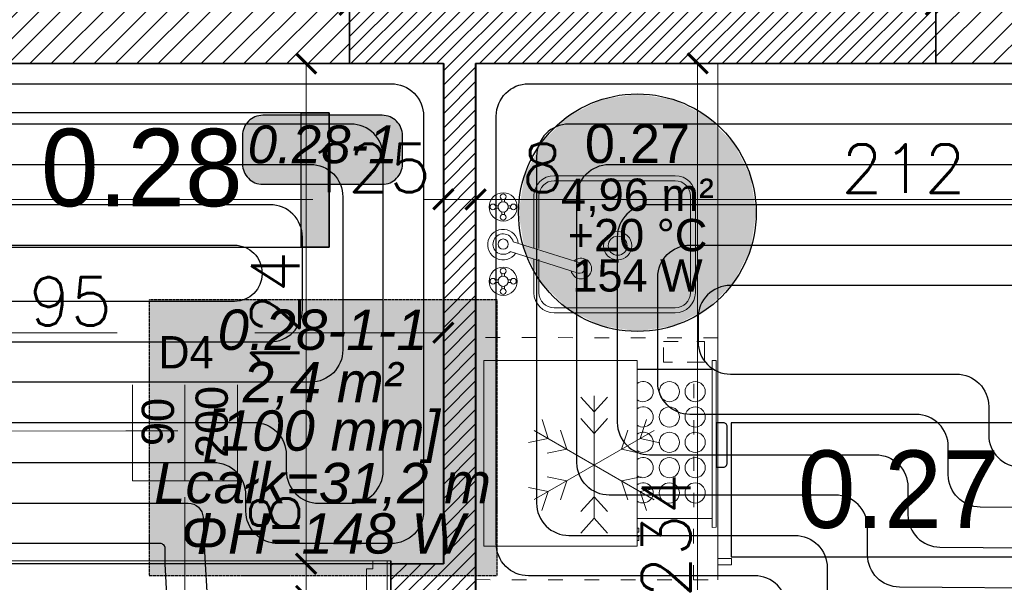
# Model space of a CAD drawing. Header units: millimetres. Extents: x -740 to 33545, y -26688 to 22494.
# Tile 126 of 256: x 9279 to 9523, y 11195 to 11334. Entities that reach past the tile are written whole.
import ezdxf
from ezdxf.enums import TextEntityAlignment as Align
from ezdxf.lldxf.tags import DXFTag

# ---------------------------------------------------------------- set-up
doc = ezdxf.new("R2010")
doc.units = ezdxf.units.MM
doc.header["$MEASUREMENT"] = 0
doc.linetypes.add('ACAD_ISO03W100', pattern=[30, 12, -18])
doc.linetypes.add('HIDDENX2', pattern=[0.1905, 0.127, -0.0635])
doc.layers.get('Defpoints').update_dxf_attribs({"color": 252})
for name, color, linetype in [('_I_EKO_PODKLAD 3', 252, 'Continuous'), ('tabelki opis', 252, 'Continuous'), ('ULTRA-GASTRO TECHNOLOGIA', 252, 'Continuous')]:
    doc.layers.add(name, color=color, linetype=linetype)
for name, color, linetype, lineweight in [('A_istniejące ściany', 252, 'Continuous', 35), ('A_l.przerywana', 252, 'ICAD_ISO03W100', 9), ('A_opisy', 252, 'Continuous', 15), ('A_projektowane sciany', 252, 'Continuous', 35), ('A_wyposażenie', 252, 'Continuous', 9), ('l.wypełnien', 252, 'Continuous', 5), ('wymiarowanie', 252, 'Continuous', 9)]:
    doc.layers.add(name, color=color, linetype=linetype, lineweight=lineweight)
for name, color, linetype, lineweight, true_color in [('IS_Floors zone', 7, 'Continuous', 25, 0x008000), ('IS_Heating_cooling floor', 7, 'HIDDENX2', 25, 0x008000), ('IS_Przyłącze (powrotne)', 5, 'Continuous', 25, 0x0000ff), ('IS_Przyłącze (zasilające)', 1, 'Continuous', 25, 0xff0000), ('IS_Room (Automatic)', 7, 'Continuous', 25, 0x000000), ('IS_Strefa podłóg', 7, 'Continuous', 25, 0x008000), ('IS_Wężownica OChP', 7, 'Continuous', 25, 0x800080)]:
    doc.layers.add(name, color=color, linetype=linetype, lineweight=lineweight, true_color=true_color)
doc.styles.add('Arial_____', font='arial.ttf')
doc.styles.add('Arial__I__', font='ariali.ttf')
doc.styles.add('styl2', font='simplex.shx')
tags = doc.linetypes.add('ICAD_ISO03W100', pattern=[30, 12, -18]).pattern_tags.tags
tags[6:7] = [DXFTag(74, 4), DXFTag(75, 0), DXFTag(340, '0'), DXFTag(46, 1.0), DXFTag(50, 0.0), DXFTag(44, 0.0), DXFTag(45, 0.0)]
tags[4:5] = [DXFTag(74, 4), DXFTag(75, 0), DXFTag(340, '0'), DXFTag(46, 1.0), DXFTag(50, 0.0), DXFTag(44, 0.0), DXFTag(45, 0.0)]
doc.dimstyles.new('Skala 1-50', dxfattribs={"dimtxt": 12, "dimasz": 5, "dimexe": 1, "dimexo": 1, "dimgap": 1.5, "dimtad": 1, "dimdec": 1, "dimrnd": 0.5, "dimtxsty": 'styl2', "dimblk": 'ARCHTICK', "dimcen": 5, "dimadec": 0, "dimazin": 0, "dimtfac": 1, "dimtdec": 1, "dimtmove": 1, "dimatfit": 3, "dimldrblk": 'ARCHTICK', "dimfxl": 0, "dimlwd": -1, "dimlwe": -1, "dimarcsym": 0})

# ---------------------------------------------------------------- blocks, each defined once
blk = doc.blocks.new('A$C176D455E')
at = {"layer": '_I_EKO_PODKLAD 3', "lineweight": 9}
for p, q in [((16.24, 30.32), (12.93, 34.01)), ((16.24, 30.32), (19.55, 34.01)), ((16.24, 0), (16.24, 30.32)), ((4.85, 23.74), (3.31, 28.45)), ((16.24, 25.02), (12.93, 28.71)), ((16.24, 25.02), (19.55, 28.71)), ((27.64, 23.74), (29.17, 28.45)), ((31.11, 8.58), (1.38, 25.75)), ((1.38, 8.58), (31.11, 25.75)), ((9.44, 21.09), (7.9, 25.8)), ((23.04, 21.09), (24.58, 25.8)), ((4.85, 23.74), (0, 22.72)), ((27.64, 23.74), (32.48, 22.72)), ((9.44, 21.09), (4.59, 20.07)), ((23.04, 21.09), (27.89, 20.07)), ((9.44, 13.24), (4.59, 14.26)), ((9.44, 13.24), (7.9, 8.53)), ((23.04, 13.24), (27.89, 14.26)), ((23.04, 13.24), (24.58, 8.53)), ((4.85, 10.59), (0, 11.61)), ((4.85, 10.59), (3.31, 5.88)), ((27.64, 10.59), (32.48, 11.61)), ((27.64, 10.59), (29.17, 5.88)), ((16.24, 9.31), (12.93, 5.62)), ((16.24, 9.31), (19.55, 5.62)), ((16.24, 4.01), (12.93, 0.32)), ((16.24, 4.01), (19.55, 0.32))]:
    blk.add_line(p, q, dxfattribs=at)
blk = doc.blocks.new('A$C740E6856')
at = {"layer": '_I_EKO_PODKLAD 3', "linetype": 'ACAD_ISO03W100', "lineweight": 13, "ltscale": 0.3}
for p, q in [((9.37, 60), (9.37, 6.02)), ((0, 54.74), (3.37, 54.74))]:
    blk.add_line(p, q, dxfattribs=at)
at = {"layer": '_I_EKO_PODKLAD 3', "lineweight": 13}
for p, q in [((3.37, 56.27), (0, 56.27)), ((0, 56.27), (0, 54.74))]:
    blk.add_line(p, q, dxfattribs=at)
at = {"layer": '_I_EKO_PODKLAD 3', "linetype": 'ACAD_ISO03W100', "lineweight": 13, "ltscale": 0.3}
blk.add_lwpolyline([(3.37, 0), (63.37, 0), (63.37, 60), (3.37, 60)], close=True, dxfattribs=at)
at = {"layer": '_I_EKO_PODKLAD 3', "linetype": 'ACAD_ISO03W100', "lineweight": 13, "ltscale": 0.5}
blk.add_lwpolyline([(8.65, 0.91), (6.75, 0.91), (6.75, 6.02), (10.98, 6.02)], dxfattribs=at)
at = {"layer": '_I_EKO_PODKLAD 3', "linetype": 'ACAD_ISO03W100', "lineweight": 13, "ltscale": 0.3}
blk.add_lwpolyline([(14.61, 6.02), (16.85, 6.02), (16.85, 0.91), (11.8, 0.91)], dxfattribs=at)
at = {"layer": '_I_EKO_PODKLAD 3'}
blk.add_blockref('A$C176D455E', (17.78, 14.41), dxfattribs=at)
blk = doc.blocks.new('A$C3D2D7F2A')
at = {"layer": '_I_EKO_PODKLAD 3', "lineweight": 13}
for p, q in [((46.42, 34), (16.42, 34)), ((46.42, 32.75), (16.42, 32.75)), ((11.42, 29), (11.42, 20.67)), ((12.67, 29), (12.67, 20.67)), ((50.17, 5), (50.17, 29)), ((51.42, 5), (51.42, 29)), ((11.42, 18.01), (11.42, 5)), ((12.67, 18.01), (12.67, 5)), ((16.42, 1.25), (46.42, 1.25)), ((16.42, 0), (46.42, 0))]:
    blk.add_line(p, q, dxfattribs=at)
at = {"layer": '_I_EKO_PODKLAD 3', "linetype": 'Continuous', "lineweight": 9}
for p, q in [((3.5, 27.37), (3.5, 28.06)), ((4.13, 27.38), (4.13, 28.06)), ((2.59, 26.48), (1.91, 26.48)), ((2.6, 25.84), (1.91, 25.84)), ((3.5, 24.93), (3.5, 24.25)), ((4.13, 24.94), (4.13, 24.25)), ((5.03, 26.48), (5.72, 26.48)), ((5.04, 25.84), (5.72, 25.84)), ((22.38, 24.12), (5.52, 18.82)), ((6.29, 16.4), (23.15, 21.7)), ((2.59, 8.06), (1.91, 8.06)), ((2.6, 7.43), (1.91, 7.43)), ((3.5, 8.96), (3.5, 9.65)), ((4.13, 8.97), (4.13, 9.65)), ((5.03, 8.06), (5.72, 8.06)), ((5.04, 7.43), (5.72, 7.43)), ((3.5, 6.52), (3.5, 5.84)), ((4.13, 6.53), (4.13, 5.84))]:
    blk.add_line(p, q, dxfattribs=at)
for centre, radius in [((3.81, 26.16), 3.49), ((3.81, 28.7), 0.71), ((1.27, 26.16), 0.71), ((3.81, 26.16), 1.27), ((6.35, 26.16), 0.71), ((3.81, 23.62), 0.71), ((3.81, 16.95), 1.27), ((3.81, 7.74), 3.49), ((3.81, 10.28), 0.71), ((1.27, 7.74), 0.71), ((3.81, 7.74), 1.27), ((6.35, 7.74), 0.71), ((3.81, 5.2), 0.71)]:
    blk.add_circle(centre, radius, dxfattribs=at)
at = {"layer": '_I_EKO_PODKLAD 3', "lineweight": 9}
for radius in [3.5, 2.35]:
    blk.add_circle((32.16, 17.35), radius, dxfattribs=at)
at = {"layer": '_I_EKO_PODKLAD 3', "lineweight": 13}
for centre, radius, start, end in [((16.42, 29), 5, 90, 180), ((16.42, 29), 3.75, 90, 180), ((46.42, 29), 5, 0, 90), ((46.42, 29), 3.75, 0, 90), ((16.42, 5), 5, 180, 270), ((16.42, 5), 3.75, 180, 270), ((46.42, 5), 5, 270, 0), ((46.42, 5), 3.75, 270, 0)]:
    blk.add_arc(centre, radius, start, end, dxfattribs=at)
at = {"layer": '_I_EKO_PODKLAD 3', "linetype": 'Continuous', "lineweight": 9}
for centre, radius, start, end in [((23.13, 23.02), 2.56, 227.2248, 167.6958), ((22.77, 22.91), 1.27, 287.4603, 107.4603), ((3.75, 17.08), 3.79, 34.7933, 355.5589), ((3.81, 16.95), 2.54, 47.8034, 347.2157)]:
    blk.add_arc(centre, radius, start, end, dxfattribs=at)
blk = doc.blocks.new('A$C01022248')
at = {"layer": '_I_EKO_PODKLAD 3'}
blk.add_line((2.2, 3.74), (2.2, 22.3), dxfattribs=at)
at = {"layer": '_I_EKO_PODKLAD 3', "lineweight": 13}
blk.add_line((39.18, 3.74), (39.18, 22.3), dxfattribs=at)
for points in [[(0, 60.3), (0, 22.3), (46, 22.3), (46, 60.3)], [(41.52, 22.3), (42.54, 22.3), (42.54, 21.91), (41.52, 21.91)], [(43.59, 22.3), (44.62, 22.3), (44.62, 21.91), (43.59, 21.91)], [(0, 3.74), (41.34, 3.74), (41.31, 2.76), (0, 2.76)]]:
    blk.add_lwpolyline(points, close=True, dxfattribs=at)
at = {"layer": '_I_EKO_PODKLAD 3'}
blk.add_lwpolyline([(15.4, 2.76), (26.42, 2.76), (26.42, 1, -0.414214), (25.42, 0), (16.4, 0, -0.414214), (15.4, 1)], format="xyb", close=True, dxfattribs=at)
at = {"layer": '_I_EKO_PODKLAD 3', "lineweight": 5}
for centre in [(7.7, 14.35), (13.98, 14.35), (20.26, 14.35), (26.54, 14.35), (32.81, 14.35), (7.7, 7.95), (13.98, 7.95), (20.26, 7.95), (26.54, 7.95), (32.81, 7.95)]:
    blk.add_circle(centre, 2.5, dxfattribs=at)
for centre in [(7.7, 20.86), (13.98, 20.86), (20.26, 20.86), (26.54, 20.86), (32.81, 20.86)]:
    blk.add_arc(centre, 2.5, 144.7273, 35.2727, dxfattribs=at)
blk = doc.blocks.new('_ArchTick')
at = {"color": 0, "linetype": 'ByBlock', "const_width": 0.15}
blk.add_lwpolyline([(-0.5, -0.5), (0.5, 0.5)], dxfattribs=at)
blk = doc.blocks.new('*D1307')
at = {"layer": 'Defpoints', "color": 0}
for p in [(9384.19, 11317.05), (9392.17, 11312.74), (9392.17, 11289.82)]:
    blk.add_point(p, dxfattribs=at)
at = {"layer": 'wymiarowanie', "color": 0}
for p, q in [((9384.19, 11294.82), (9384.19, 11288.82)), ((9392.17, 11294.82), (9392.17, 11288.82)), ((9384.19, 11289.82), (9392.17, 11289.82)), ((9392.17, 11289.82), (9414.31, 11289.82))]:
    blk.add_line(p, q, dxfattribs=at)
at = {"layer": 'wymiarowanie', "color": 0, "xscale": 5, "yscale": 5, "zscale": 5, "rotation": 180}
blk.add_blockref('_ArchTick', (9384.19, 11289.82), dxfattribs=at)
at = {"layer": 'wymiarowanie', "color": 0, "xscale": 5, "yscale": 5, "zscale": 5}
blk.add_blockref('_ArchTick', (9392.17, 11289.82), dxfattribs=at)
at = {"layer": 'wymiarowanie', "color": 0, "insert": (9408.75, 11297.62), "char_height": 12, "attachment_point": 5, "style": 'styl2'}
blk.add_mtext('8', dxfattribs=at)
blk = doc.blocks.new('*D1308')
at = {"layer": 'Defpoints', "color": 0}
for p in [(9392.17, 11312.74), (9604.19, 11304.96), (9604.19, 11289.82)]:
    blk.add_point(p, dxfattribs=at)
at = {"layer": 'wymiarowanie', "color": 0}
for p, q in [((9392.17, 11294.82), (9392.17, 11288.82)), ((9604.19, 11294.82), (9604.19, 11288.82)), ((9392.17, 11289.82), (9604.19, 11289.82))]:
    blk.add_line(p, q, dxfattribs=at)
at = {"layer": 'wymiarowanie', "color": 0, "xscale": 5, "yscale": 5, "zscale": 5, "rotation": 180}
blk.add_blockref('_ArchTick', (9392.17, 11289.82), dxfattribs=at)
at = {"layer": 'wymiarowanie', "color": 0, "xscale": 5, "yscale": 5, "zscale": 5}
blk.add_blockref('_ArchTick', (9604.19, 11289.82), dxfattribs=at)
at = {"layer": 'wymiarowanie', "color": 0, "insert": (9498.18, 11297.47), "char_height": 12, "attachment_point": 5, "style": 'styl2'}
blk.add_mtext('212', dxfattribs=at)
blk = doc.blocks.new('*D1410')
at = {"layer": 'Defpoints', "color": 0}
for p in [(9189.19, 11282.28), (9384.19, 11282.28), (9384.19, 11256.78)]:
    blk.add_point(p, dxfattribs=at)
at = {"layer": 'wymiarowanie', "color": 0}
for p, q in [((9189.19, 11261.78), (9189.19, 11255.78)), ((9384.19, 11261.78), (9384.19, 11255.78)), ((9189.19, 11256.78), (9384.19, 11256.78))]:
    blk.add_line(p, q, dxfattribs=at)
at = {"layer": 'wymiarowanie', "color": 0, "xscale": 5, "yscale": 5, "zscale": 5, "rotation": 180}
blk.add_blockref('_ArchTick', (9189.19, 11256.78), dxfattribs=at)
at = {"layer": 'wymiarowanie', "color": 0, "xscale": 5, "yscale": 5, "zscale": 5}
blk.add_blockref('_ArchTick', (9384.19, 11256.78), dxfattribs=at)
at = {"layer": 'wymiarowanie', "color": 0, "insert": (9286.69, 11264.58), "char_height": 12, "attachment_point": 5, "style": 'styl2'}
blk.add_mtext('195', dxfattribs=at)
blk = doc.blocks.new('*D2254')
at = {"layer": 'Defpoints', "color": 0}
for p in [(9449.19, 11323.52), (9447.18, 11089.52), (9449.19, 11089.52)]:
    blk.add_point(p, dxfattribs=at)
at = {"layer": 'wymiarowanie', "color": 0}
for p, q in [((9448.19, 11323.52), (9446.18, 11323.52)), ((9447.18, 11323.52), (9447.18, 11089.52)), ((9448.19, 11089.52), (9446.18, 11089.52))]:
    blk.add_line(p, q, dxfattribs=at)
at = {"layer": 'wymiarowanie', "color": 0, "xscale": 5, "yscale": 5, "zscale": 5}
for p, rotation in [((9447.18, 11323.52), 90), ((9447.18, 11089.52), 270)]:
    blk.add_blockref('_ArchTick', p, dxfattribs=dict(at, rotation=rotation))
at = {"layer": 'wymiarowanie', "color": 0, "insert": (9439.38, 11206.52), "char_height": 12, "attachment_point": 5, "rotation": 90, "style": 'styl2'}
blk.add_mtext('234', dxfattribs=at)
blk = doc.blocks.new('*D2259')
at = {"layer": 'Defpoints', "color": 0}
for p in [(9336.74, 11323.52), (9350.2, 11199.52), (9371.11, 11199.52)]:
    blk.add_point(p, dxfattribs=at)
at = {"layer": 'wymiarowanie', "color": 0}
for p, q in [((9345.2, 11323.52), (9351.2, 11323.52)), ((9350.2, 11323.52), (9350.2, 11199.52)), ((9355.2, 11199.52), (9349.2, 11199.52))]:
    blk.add_line(p, q, dxfattribs=at)
at = {"layer": 'wymiarowanie', "color": 0, "xscale": 5, "yscale": 5, "zscale": 5}
for p, rotation in [((9350.2, 11323.52), 90), ((9350.2, 11199.52), 270)]:
    blk.add_blockref('_ArchTick', p, dxfattribs=dict(at, rotation=rotation))
at = {"layer": 'wymiarowanie', "color": 0, "insert": (9342.55, 11261.52), "char_height": 12, "attachment_point": 5, "rotation": 90, "style": 'styl2'}
blk.add_mtext('124', dxfattribs=at)
blk = doc.blocks.new('*D2260')
at = {"layer": 'Defpoints', "color": 0}
for p in [(9371.11, 11199.52), (9350.2, 11191.52), (9383.33, 11191.52)]:
    blk.add_point(p, dxfattribs=at)
at = {"layer": 'wymiarowanie', "color": 0}
for p, q in [((9350.2, 11199.52), (9350.2, 11217.62)), ((9355.2, 11199.52), (9349.2, 11199.52)), ((9350.2, 11199.52), (9350.2, 11191.52)), ((9355.2, 11191.52), (9349.2, 11191.52))]:
    blk.add_line(p, q, dxfattribs=at)
at = {"layer": 'wymiarowanie', "color": 0, "xscale": 5, "yscale": 5, "zscale": 5}
for p, rotation in [((9350.2, 11199.52), 90), ((9350.2, 11191.52), 270)]:
    blk.add_blockref('_ArchTick', p, dxfattribs=dict(at, rotation=rotation))
at = {"layer": 'wymiarowanie', "color": 0, "insert": (9342.4, 11212.07), "char_height": 12, "attachment_point": 5, "rotation": 90, "style": 'styl2'}
blk.add_mtext('8', dxfattribs=at)
blk = doc.blocks.new('*D2530')
at = {"layer": 'Defpoints', "color": 0}
for p in [(9259.19, 11303.52), (9384.19, 11302.65), (9384.19, 11289.82)]:
    blk.add_point(p, dxfattribs=at)
at = {"layer": 'wymiarowanie', "color": 0}
for p, q in [((9259.19, 11294.82), (9259.19, 11288.82)), ((9384.19, 11294.82), (9384.19, 11288.82)), ((9259.19, 11289.82), (9351.86, 11289.82)), ((9384.19, 11289.82), (9379.5, 11289.82))]:
    blk.add_line(p, q, dxfattribs=at)
at = {"layer": 'wymiarowanie', "color": 0, "xscale": 5, "yscale": 5, "zscale": 5, "rotation": 180}
blk.add_blockref('_ArchTick', (9259.19, 11289.82), dxfattribs=at)
at = {"layer": 'wymiarowanie', "color": 0, "xscale": 5, "yscale": 5, "zscale": 5}
blk.add_blockref('_ArchTick', (9384.19, 11289.82), dxfattribs=at)
at = {"layer": 'wymiarowanie', "color": 0, "insert": (9365.68, 11297.62), "char_height": 12, "attachment_point": 5, "style": 'styl2'}
blk.add_mtext('125', dxfattribs=at)
blk = doc.blocks.new('*D2531')
at = {"layer": 'Defpoints', "color": 0}
for p in [(9506.19, 11338.06), (9360.94, 11323.52), (9506.19, 11323.52)]:
    blk.add_point(p, dxfattribs=at)
at = {"layer": 'wymiarowanie', "color": 0}
for p, q in [((9360.94, 11333.06), (9360.94, 11339.06)), ((9506.19, 11333.06), (9506.19, 11339.06)), ((9360.94, 11338.06), (9506.19, 11338.06))]:
    blk.add_line(p, q, dxfattribs=at)
at = {"layer": 'wymiarowanie', "color": 0, "xscale": 5, "yscale": 5, "zscale": 5, "rotation": 180}
blk.add_blockref('_ArchTick', (9360.94, 11338.06), dxfattribs=at)
at = {"layer": 'wymiarowanie', "color": 0, "xscale": 5, "yscale": 5, "zscale": 5}
blk.add_blockref('_ArchTick', (9506.19, 11338.06), dxfattribs=at)
at = {"layer": 'wymiarowanie', "color": 0, "insert": (9433.56, 11345.86), "char_height": 12, "attachment_point": 5, "style": 'styl2'}
blk.add_mtext('145', dxfattribs=at)

msp = doc.modelspace()

# ---------------------------------------------------------------- hatches: boundary and pattern name
at = {"layer": 'IS_Floors zone', "lineweight": 50, "true_color": 0xffffff, "transparency": 33554687}
msp.add_hatch(color=7, dxfattribs=at).paths.add_polyline_path([(9339.44, 11293.58), (9369.06, 11293.58), (9371.56, 11294.25), (9373.39, 11296.08), (9374.06, 11298.58), (9374.06, 11305.67), (9373.39, 11308.17), (9371.56, 11310), (9369.06, 11310.67), (9339.44, 11310.67), (9336.94, 11310), (9335.11, 11308.17), (9334.44, 11305.67), (9334.44, 11298.58), (9335.11, 11296.08), (9336.94, 11294.25)])
at = {"layer": 'IS_Room (Automatic)', "lineweight": 50, "true_color": 0xffffff, "transparency": 33554687}
msp.add_hatch(color=7, dxfattribs=at).paths.add_polyline_path([(9461.7, 11286.52), (9460.26, 11295.61), (9456.08, 11303.82), (9449.57, 11310.33), (9441.36, 11314.52), (9432.26, 11315.96), (9423.17, 11314.52), (9414.96, 11310.33), (9408.45, 11303.82), (9404.27, 11295.61), (9402.82, 11286.52), (9404.27, 11277.42), (9408.45, 11269.21), (9414.96, 11262.7), (9423.17, 11258.52), (9432.26, 11257.08), (9441.36, 11258.52), (9449.57, 11262.7), (9456.08, 11269.21), (9460.26, 11277.42)])
at = {"layer": 'l.wypełnien'}
h = msp.add_hatch(dxfattribs=at)
h.set_pattern_fill('ANSI31', color=256, scale=30, style=0)
edge = h.paths.add_edge_path()
edge.add_line((8932.19, 10920.7), (8932.19, 10978.67))
edge.add_line((8932.19, 10978.67), (8932.19, 11023.17))
edge.add_line((8932.19, 11023.17), (8932.19, 11086.55))
edge.add_line((8932.19, 11086.55), (8932.19, 11090.05))
edge.add_line((8932.19, 11090.05), (8887.19, 11090.05))
edge.add_line((8887.19, 11090.05), (8887.19, 10920.7))
edge.add_line((8887.19, 10920.7), (8932.19, 10920.7))
h.paths.add_polyline_path([(9644.52, 11095.63), (9645.19, 11095.63), (9645.19, 11322.32), (9879.19, 11322.32), (9879.19, 11234.32), (9924.19, 11234.32), (9924.19, 11368.7), (9592.09, 11368.7), (9506.19, 11368.7), (9506.19, 11323.52), (9604.19, 11323.52), (9604.19, 11095.63)])
h.paths.add_polyline_path([(8887.19, 10686.04), (8932.19, 10686.04), (8932.19, 10794.52), (9246.19, 10794.52), (9246.19, 10833.52), (9259.19, 10833.52), (9259.19, 10907.02), (9235.19, 10907.02), (9235.19, 10833.52), (8932.19, 10833.52), (8932.19, 10920.7), (8887.19, 10920.7)])
h.paths.add_polyline_path([(8975.77, 11323.52), (9235.19, 11323.52), (9259.19, 11323.52), (9360.94, 11323.52), (9360.94, 11368.7), (8975.77, 11368.7)])
h.paths.add_polyline_path([(8887.19, 11368.7), (8887.19, 11236.3), (8907.93, 11236.3), (8932.19, 11236.3), (8932.19, 11323.52), (8975.77, 11323.52), (8975.77, 11368.7)])
h.paths.add_polyline_path([(9604.19, 11095.63), (9644.52, 11095.63), (9644.52, 11090.06), (9645.19, 11090.06), (9645.19, 11005.43), (9612.19, 11005.43), (9612.19, 11018.43), (9604.19, 11018.43)])
h.paths.add_polyline_path([(9924.19, 11095.63), (9924.19, 11158.89), (9879.19, 11158.89), (9879.19, 11095.63)])
h.paths.add_polyline_path([(9246.19, 10833.52), (9246.19, 10794.52), (9266.19, 10794.52), (9266.19, 10833.52)])
h.paths.add_polyline_path([(9879.19, 11078.49), (9924.19, 11078.59), (9924.19, 11095.63), (9879.19, 11095.63)])
h.paths.add_polyline_path([(9259.19, 10907.02), (9259.19, 10927.02), (9250.18, 10927.02), (9235.19, 10927.02), (9235.19, 10907.02)])
h.paths.add_polyline_path([(9235.19, 11072.32), (9235.19, 11052.32), (9259.19, 11052.32), (9259.19, 11072.32)])
h.paths.add_polyline_path([(9235.19, 11029.02), (9250.18, 11029.02), (9259.19, 11029.02), (9259.19, 11035.15), (9259.19, 11049.02), (9235.19, 11049.02)])
h.paths.add_polyline_path([(9235.19, 11323.52), (9235.19, 11303.52), (9259.19, 11303.52), (9259.19, 11323.52)])
h.paths.add_polyline_path([(9235.19, 11186.92), (9259.19, 11186.92), (9259.19, 11186.92), (9259.19, 11191.52), (9259.19, 11199.52), (9259.19, 11199.52), (9235.19, 11199.52), (9235.19, 11191.52)])
h.paths.add_polyline_path([(9235.19, 11174.32), (9247.19, 11174.32), (9259.19, 11174.32), (9259.19, 11174.32), (9259.19, 11186.92), (9259.19, 11186.92), (9235.19, 11186.92), (9235.19, 11174.32)])
h.paths.add_polyline_path([(9259.19, 11049.02), (9259.19, 11051.92), (9259.19, 11052.32), (9235.19, 11052.32), (9235.19, 11049.02), (9259.19, 11049.02)])
h = msp.add_hatch(dxfattribs=at)
h.set_pattern_fill('ANSI31', color=256, scale=20, style=0)
h.paths.add_polyline_path([(9360.94, 11323.52), (9360.94, 11368.7), (9502.09, 11368.7), (9506.19, 11368.7), (9506.19, 11323.52), (9392.19, 11323.52), (9392.19, 11310.52), (9392.19, 11186.52), (9384.19, 11186.52), (9384.19, 11191.52), (9371.19, 11191.52), (9371.19, 11199.52), (9384.19, 11199.52), (9384.19, 11323.52)])
h.paths.add_polyline_path([(9181.19, 11191.52), (9235.19, 11191.52), (9235.19, 11199.52), (9189.19, 11199.52), (9189.19, 11323.52), (9181.19, 11323.52), (9181.19, 11191.52)])
h.paths.add_polyline_path([(9259.19, 11191.52), (9269.19, 11191.52), (9269.19, 11199.52), (9259.19, 11199.52)])
at = {"layer": 'tabelki opis'}
msp.add_hatch(color=256, dxfattribs=at).paths.add_polyline_path([(9355.93, 11278.02), (9355.93, 11311.28), (9348.97, 11311.28), (9348.97, 11278.02)])

# ---------------------------------------------------------------- linework, layer by layer
at = {"layer": 'A_istniejące ściany'}
for points in [[(9360.94, 11323.52), (9360.94, 11368.7)], [(9506.19, 11368.7), (9506.19, 11323.52)], [(9259.19, 11323.52), (9360.94, 11323.52)], [(9506.19, 11323.52), (9604.19, 11323.52)]]:
    msp.add_lwpolyline(points, dxfattribs=at)
at = {"layer": 'A_l.przerywana', "ltscale": 0.3}
msp.add_lwpolyline([(9371.19, 11188.26), (9371.19, 11200.26), (9269.19, 11200.26), (9269.19, 11188.26)], close=True, dxfattribs=at)
at = {"layer": 'A_opisy'}
msp.add_line((9320.19, 11165.05), (9320.19, 11220.05), dxfattribs=at)
at = {"layer": 'A_projektowane sciany'}
for p, q in [((9384.19, 11199.52), (9384.19, 11323.52)), ((9392.19, 11186.52), (9392.19, 11323.52)), ((9392.11, 11190.52), (9392.19, 11310.52)), ((9371.19, 11200.26), (9371.19, 11191.52)), ((9371.11, 11199.52), (9384.19, 11199.52))]:
    msp.add_line(p, q, dxfattribs=at)
at = {"layer": 'A_projektowane sciany', "ltscale": 0.3}
for points in [[(9384.19, 11323.52), (9360.94, 11323.52)], [(9506.19, 11323.52), (9392.19, 11323.52)]]:
    msp.add_lwpolyline(points, dxfattribs=at)
at = {"layer": 'A_wyposażenie'}
msp.add_lwpolyline([(9452.19, 11195.52), (9452.19, 11323.52)], dxfattribs=at)
at = {"layer": 'IS_Floors zone'}
msp.add_lwpolyline([(9339.44, 11293.58), (9369.06, 11293.58, 0.414214), (9374.06, 11298.58), (9374.06, 11305.67, 0.414214), (9369.06, 11310.67), (9339.44, 11310.67, 0.414214), (9334.44, 11305.67), (9334.44, 11298.58, 0.414214)], format="xyb", close=True, dxfattribs=at)
at = {"layer": 'IS_Przyłącze (powrotne)', "color": 92, "true_color": 0x00c800, "transparency": 33554687, "extrusion": (0, 0, -1)}
msp.add_lwpolyline([(-9539.28, 11158.97), (-9539.28, 11156.12, 0.416512), (-9536.54, 11153.39), (-9457.2, 11154.01, 0.411925), (-9449.27, 11162.01), (-9449.27, 11168.52, -0.414223), (-9441.26, 11176.52), (-9324.08, 11176.52, 0.398881), (-9316.09, 11184.1), (-9315.28, 11199.48), (-9315.28, 11202.02)], format="xyb", dxfattribs=at)
at = {"layer": 'IS_Przyłącze (zasilające)', "color": 92, "true_color": 0x00c800, "transparency": 33554687}
msp.add_lwpolyline([(9583.39, 11167.07), (9531.06, 11167.07, 0.414219), (9529.28, 11165.3, -0.416512), (9527.51, 11163.46), (9467.2, 11163.94, -0.411925), (9459.27, 11171.94), (9459.27, 11178.52, 0.414223), (9451.26, 11186.52), (9332.02, 11186.52, -0.398727), (9325.65, 11192.56), (9325.28, 11199.52), (9324.88, 11207.02)], format="xyb", dxfattribs=at)
at = {"layer": 'IS_Room (Automatic)'}
msp.add_circle((9432.26, 11286.52), 29.44, dxfattribs=at)
at = {"layer": 'IS_Strefa podłóg', "extrusion": (0, 1.4307e-60, -1)}
msp.add_lwpolyline([(-9604.28, 11089.52), (-9392.28, 11089.52), (-9392.29, 11323.48), (-9604.28, 11323.48)], close=True, dxfattribs=at)
at = {"layer": 'IS_Wężownica OChP', "color": 12, "true_color": 0xc80000, "transparency": 33554687}
for points in [[(9529.31, 11173.45), (9477.2, 11173.86, -0.411923), (9469.27, 11181.86), (9469.27, 11188.52, 0.414222), (9461.27, 11196.52), (9405.28, 11196.52, -0.414232), (9397.28, 11204.52), (9397.29, 11310.48, -0.414203), (9405.29, 11318.48), (9591.28, 11318.48, -0.414218)], [(9581.28, 11308.48), (9415.28, 11308.48, 0.414203), (9407.28, 11300.48), (9407.28, 11214.52, 0.414233), (9415.28, 11206.52), (9471.27, 11206.52, -0.414222), (9479.27, 11198.52), (9479.27, 11191.78, 0.411922), (9487.2, 11183.78), (9539.25, 11183.37)], [(9539.34, 11193.37), (9497.2, 11193.7, -0.411922), (9489.27, 11201.7), (9489.27, 11208.52, 0.414221), (9481.27, 11216.52), (9425.28, 11216.52, -0.414232), (9417.28, 11224.52), (9417.28, 11290.48, -0.414203), (9425.28, 11298.48), (9571.28, 11298.48, -0.414218)], [(9561.28, 11288.48), (9435.28, 11288.48, 0.414203), (9427.28, 11280.48), (9427.28, 11234.52, 0.414231), (9435.28, 11226.52), (9491.27, 11226.52, -0.414223), (9499.27, 11218.52), (9499.27, 11211.62, 0.411925), (9507.2, 11203.62), (9539.35, 11203.37)], [(9539.46, 11213.37), (9517.2, 11213.55, -0.411926), (9509.27, 11221.55), (9509.27, 11228.52, 0.414223), (9501.27, 11236.52), (9445.28, 11236.52, -0.414231), (9437.28, 11244.52), (9437.28, 11270.48, -0.414203), (9445.28, 11278.48), (9551.28, 11278.48, -0.414218)], [(9541.28, 11268.48), (9455.28, 11268.48, 0.414203), (9447.28, 11260.48), (9447.28, 11254.52, 0.414231), (9455.28, 11246.52), (9511.27, 11246.52, -0.414221), (9519.27, 11238.52), (9519.27, 11231.47, 0.411925), (9527.2, 11223.47)]]:
    msp.add_lwpolyline(points, format="xyb", dxfattribs=at)
at = {"layer": 'IS_Wężownica OChP', "color": 92, "true_color": 0x00c800, "transparency": 33554687}
for points in [[(9242.28, 11278.48), (9332.44, 11278.48, -0.414221), (9339.28, 11271.64), (9339.28, 11271.36, -0.414197), (9332.44, 11264.52), (9249.18, 11264.51, 0.414246)], [(9212.28, 11214.51), (9320.99, 11214.52, -0.398726), (9324.67, 11211.03), (9324.88, 11207.02)], [(9315.28, 11202.02), (9315.28, 11203.29, 0.414214), (9314.05, 11204.52), (9202.29, 11204.51, -0.414181)]]:
    msp.add_lwpolyline(points, format="xyb", dxfattribs=at)
at = {"layer": 'tabelki opis'}
for points in [[(9355.93, 11311.28), (9272.77, 11311.28), (9272.77, 11278.02), (9355.93, 11278.02), (9355.93, 11311.28)], [(9538.65, 11234.46), (9455.49, 11234.46), (9455.49, 11201.19), (9538.65, 11201.19), (9538.65, 11234.46)]]:
    msp.add_lwpolyline(points, dxfattribs=at)
msp.add_lwpolyline([(9355.93, 11278.02), (9348.97, 11278.02), (9348.97, 11311.28), (9355.93, 11311.28)], close=True, dxfattribs=at)
at = {"layer": 'ULTRA-GASTRO TECHNOLOGIA', "linetype": 'Continuous', "lineweight": 13}
msp.add_lwpolyline([(9365.19, 11198.28), (9366.7, 11198.28), (9366.7, 11200.26), (9370.24, 11200.26), (9370.24, 11188.26), (9365.19, 11188.26), (9365.19, 11198.28)], dxfattribs=at)

# ---------------------------------------------------------------- block references
at = {"layer": 'A_wyposażenie'}
for name, p, xscale, rotation in [('A$C3D2D7F2A', (9395.2, 11295.69), -0.9999999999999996, 180), ('A$C01022248', (9454.52, 11249.87), -1, 90.00000000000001)]:
    msp.add_blockref(name, p, dxfattribs=dict(at, xscale=xscale, rotation=rotation))
at = {"layer": 'A_wyposażenie', "rotation": 179.9616557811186}
msp.add_blockref('A$C740E6856', (9455.59, 11255.52), dxfattribs=at)

# ---------------------------------------------------------------- texts
at = {"layer": 'IS_Floors zone', "style": 'Arial__I__'}
msp.add_text('0.28-1', height=9.375, dxfattribs=at).set_placement((9354.29, 11303.48), align=Align.MIDDLE_CENTER)
at = {"layer": 'IS_Heating_cooling floor', "style": 'Arial__I__'}
msp.add_text('ΦH=148 W', height=10, dxfattribs=at).set_placement((9354.28, 11212.02), align=Align.TOP_CENTER)
at = {"layer": 'IS_Room (Automatic)', "style": 'Arial_____'}
msp.add_text('0.27', height=9.6, dxfattribs=at).set_placement((9432.28, 11295.98), align=Align.BOTTOM_CENTER)
for s, p in [('4,96 m²', (9432.28, 11290.98)), ('+20 °C', (9432.28, 11280.98)), ('154 W', (9432.28, 11270.98))]:
    msp.add_text(s, height=8, dxfattribs=at).set_placement(p, align=Align.MIDDLE_CENTER)
at = {"layer": 'tabelki opis', "char_height": 19.2, "width": 56.7, "attachment_point": 1}
for s, insert in [('{\\fCentury Gothic|b0|i0|c238|p34;0.28}', (9284.5, 11307.33)), ('{\\fCentury Gothic|b0|i0|c238|p34;0.27}', (9471.99, 11227.59))]:
    msp.add_mtext(s, dxfattribs=dict(at, insert=insert))

# ---------------------------------------------------------------- dimensions: what is measured, and where the dimension line sits
at = {"layer": 'wymiarowanie'}
for base, p1, p2, picture, middle in [((9506.1855, 11338.0639), (9360.9388, 11323.5229), (9506.1855, 11323.5229), '*D2531', (9433.5621, 11345.8639)), ((9604.19, 11289.82), (9392.17, 11312.74), (9604.19, 11304.96), '*D1308', (9498.18, 11297.47))]:
    dim = msp.add_linear_dim(base=base, p1=p1, p2=p2, dimstyle='Skala 1-50', dxfattribs=at)
    dim.commit()
    dim.dimension.update_dxf_attribs({"geometry": picture, "text_midpoint": middle})
dim = msp.add_linear_dim(base=(9447.18, 11089.52), p1=(9449.19, 11323.52), p2=(9449.19, 11089.52), angle=90, dimstyle='Skala 1-50', dxfattribs=at)
dim.commit()
dim.dimension.update_dxf_attribs({"geometry": '*D2254', "text_midpoint": (9439.38, 11206.52)})
for base, p1, p2, picture, middle in [((9392.17, 11289.82), (9384.19, 11317.05), (9392.17, 11312.74), '*D1307', (9408.75, 11289.82)), ((9384.19, 11289.82), (9259.19, 11303.52), (9384.19, 11302.65), '*D2530', (9365.68, 11289.82))]:
    dim = msp.add_linear_dim(base=base, p1=p1, p2=p2, dimstyle='Skala 1-50', dxfattribs=at)
    dim.commit()
    dim.dimension.update_dxf_attribs({"geometry": picture, "text_midpoint": middle, "dimtype": 160})

# ---------------------------------------------------------------- next in the draw order: texts
at = {"layer": 'A_opisy', "ltscale": 0.3, "insert": (9320.19, 11233.05), "char_height": 8, "width": 26, "attachment_point": 5, "rotation": 90, "bg_fill": 2}
msp.add_mtext('\\pi3.19200;{\\fCentury Gothic|b0|i0|c238|p0;90}\\P{\\fCentury Gothic|b0|i0|c238|p0;200}', dxfattribs=at)

# ---------------------------------------------------------------- next in the draw order: linework, layer by layer
at = {"layer": 'A_opisy', "lineweight": 30, "ltscale": 0.3}
msp.add_lwpolyline([(9307.19, 11259.05), (9333.19, 11259.05), (9333.19, 11246.05), (9307.19, 11246.05)], close=True, dxfattribs=at)
at = {"layer": 'A_opisy', "ltscale": 0.3}
for points in [[(9320.19, 11246.05), (9320.19, 11220.05), (9307.19, 11220.05), (9307.19, 11246.05)], [(9333.19, 11246.05), (9333.19, 11220.05), (9320.19, 11220.05), (9320.19, 11246.05)]]:
    msp.add_lwpolyline(points, close=True, dxfattribs=at)
at = {"layer": 'wymiarowanie'}
msp.add_line((9318.43, 11232.45), (9250.26, 11232.38), dxfattribs=at)

# ---------------------------------------------------------------- next in the draw order: texts
at = {"layer": 'IS_Heating_cooling floor', "style": 'Arial__I__'}
msp.add_text('[100 mm]', height=10, dxfattribs=at).set_placement((9354.28, 11224.52), align=Align.BOTTOM_CENTER)
msp.add_text('Lcałk=31,2 m', height=10, dxfattribs=at).set_placement((9354.28, 11219.52), align=Align.MIDDLE_CENTER)

# ---------------------------------------------------------------- next in the draw order: dimensions: what is measured, and where the dimension line sits
at = {"layer": 'wymiarowanie'}
dim = msp.add_linear_dim(base=(9350.2, 11199.52), p1=(9336.74, 11323.52), p2=(9371.11, 11199.52), angle=90, dimstyle='Skala 1-50', dxfattribs=at)
dim.commit()
dim.dimension.update_dxf_attribs({"geometry": '*D2259', "text_midpoint": (9342.55, 11261.52)})
dim = msp.add_linear_dim(base=(9384.19, 11256.78), p1=(9189.19, 11282.28), p2=(9384.19, 11282.28), dimstyle='Skala 1-50', dxfattribs=at)
dim.commit()
dim.dimension.update_dxf_attribs({"geometry": '*D1410', "text_midpoint": (9286.69, 11264.58)})
dim = msp.add_linear_dim(base=(9350.2, 11191.52), p1=(9371.11, 11199.52), p2=(9383.33, 11191.52), angle=90, dimstyle='Skala 1-50', dxfattribs=at)
dim.commit()
dim.dimension.update_dxf_attribs({"geometry": '*D2260', "text_midpoint": (9350.2, 11212.07), "dimtype": 160})

# ---------------------------------------------------------------- next in the draw order: texts
at = {"layer": 'A_opisy', "ltscale": 0.3, "insert": (9320.44, 11251.93), "char_height": 8, "width": 26, "attachment_point": 5, "bg_fill": 2}
msp.add_mtext('{\\fCentury Gothic|b0|i0|c238|p0;D4}', dxfattribs=at)

# ---------------------------------------------------------------- next in the draw order: hatches: boundary and pattern name
at = {"layer": 'IS_Heating_cooling floor', "lineweight": 50, "true_color": 0xffffff, "transparency": 33554687}
msp.add_hatch(color=7, dxfattribs=at).paths.add_polyline_path([(9311.28, 11196.63), (9397.55, 11196.63), (9397.55, 11264.93), (9311.28, 11264.93)])

# ---------------------------------------------------------------- next in the draw order: linework, layer by layer
at = {"layer": 'IS_Heating_cooling floor'}
msp.add_lwpolyline([(9311.28, 11196.63), (9397.55, 11196.63), (9397.55, 11264.93), (9311.28, 11264.93)], close=True, dxfattribs=at)
at = {"layer": 'IS_Strefa podłóg', "extrusion": (0, 0, -1)}
msp.add_lwpolyline([(-9189.29, 11199.51), (-9189.27, 11323.48), (-9384.29, 11323.48), (-9384.28, 11199.52)], close=True, dxfattribs=at)
at = {"layer": 'IS_Wężownica OChP', "color": 92, "true_color": 0x00c800, "transparency": 33554687}
for points in [[(9202.27, 11318.48), (9371.28, 11318.48, -0.41422), (9379.28, 11310.48), (9379.28, 11212.52, -0.414198), (9371.28, 11204.52), (9343.28, 11204.52, -0.414214), (9335.28, 11212.52), (9335.28, 11216.52, 0.414214), (9327.28, 11224.52), (9222.28, 11224.51, -0.414181)], [(9232.28, 11234.51), (9337.28, 11234.52, -0.414214), (9345.28, 11226.52), (9345.28, 11222.52, 0.414214), (9353.28, 11214.52), (9361.28, 11214.52, 0.414198), (9369.28, 11222.52), (9369.28, 11300.48, 0.414221), (9361.28, 11308.48), (9212.27, 11308.48, 0.414255)], [(9222.27, 11298.48), (9351.28, 11298.48, -0.41422), (9359.28, 11290.48), (9359.28, 11252.52, -0.414199), (9351.28, 11244.52), (9242.28, 11244.51, -0.41418)], [(9249.18, 11254.51), (9341.28, 11254.52, 0.414198), (9349.28, 11262.52), (9349.28, 11280.48, 0.414221), (9341.28, 11288.48), (9232.28, 11288.48, 0.414255)]]:
    msp.add_lwpolyline(points, format="xyb", dxfattribs=at)

# ---------------------------------------------------------------- next in the draw order: texts
at = {"layer": 'IS_Heating_cooling floor', "style": 'Arial__I__'}
msp.add_text('0.28-1-1', height=10, dxfattribs=at).set_placement((9354.28, 11249.52), align=Align.BOTTOM_CENTER)
msp.add_text('2,4 m²', height=10, dxfattribs=at).set_placement((9354.28, 11244.52), align=Align.MIDDLE_CENTER)

doc.saveas('drawing.dxf')
